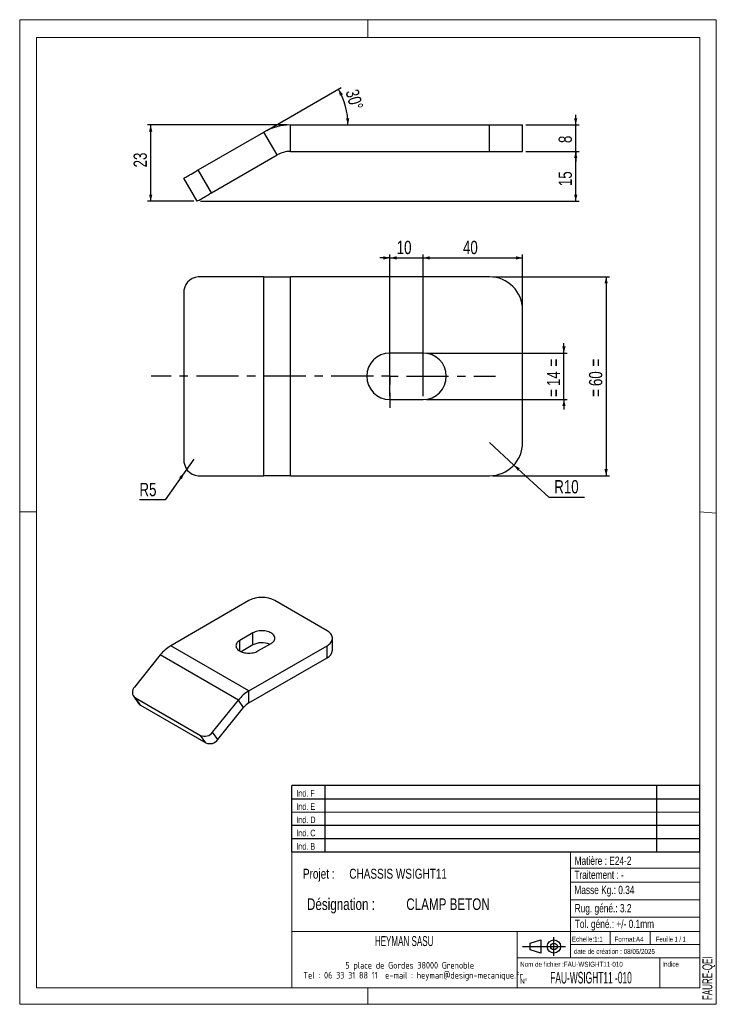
# Model space of a CAD drawing. Header units: millimetres. Extents: x 0 to 210, y 0 to 297.
import ezdxf

# ---------------------------------------------------------------- set-up
doc = ezdxf.new("R2010")
doc.units = ezdxf.units.MM
doc.linetypes.add('CENTERX2', pattern=[20.32, 12.7, -2.54, 2.54, -2.54])
for name, color, linetype in [('COTES', 1, 'Continuous'), ('NOTES', 6, 'Continuous'), ('TRAIT-MIXTES', 3, 'CENTERX2')]:
    doc.layers.add(name, color=color, linetype=linetype)
doc.layers.add('TRAIT-FORT', color=4, linetype='Continuous', lineweight=25)
doc.styles.add('SLDTEXTSTYLE0', font='TXT', dxfattribs={"width": 0.75})
doc.styles.add('SLDTEXTSTYLE1', font='TXT', dxfattribs={"width": 0.605})
doc.styles.add('SLDTEXTSTYLE2', font='TXT', dxfattribs={"width": 0.692308})
doc.styles.add('SLDTEXTSTYLE3', font='TXT', dxfattribs={"width": 0.54034})
doc.styles.add('SLDTEXTSTYLE4', font='ISOCP3', dxfattribs={"width": 0.96})
doc.dimstyles.new('SLDDIMSTYLE0', dxfattribs={"dimtxt": 4, "dimasz": 2, "dimexe": 0, "dimexo": 0.0625, "dimgap": 1, "dimtad": 1, "dimdec": 1, "dimrnd": 1e-09, "dimzin": 12, "dimdsep": 46, "dimtxsty": 'SLDTEXTSTYLE0', "dimsah": 1, "dimcen": 0.09, "dimadec": 0, "dimazin": 3, "dimtfac": 1, "dimtdec": 1, "dimtmove": 0, "dimatfit": 0, "dimfxl": 1, "dimfrac": 2, "dimtolj": 1, "dimtzin": 12, "dimarcsym": 0})
doc.dimstyles.new('SLDDIMSTYLE1', dxfattribs={"dimtxt": 4, "dimasz": 2, "dimexe": 0, "dimexo": 0.0625, "dimgap": 1, "dimtad": 1, "dimdec": 1, "dimrnd": 1e-09, "dimzin": 12, "dimdsep": 46, "dimtxsty": 'SLDTEXTSTYLE0', "dimsah": 1, "dimcen": 0.09, "dimadec": 0, "dimazin": 3, "dimtfac": 1, "dimtdec": 1, "dimtofl": 0, "dimtmove": 0, "dimatfit": 3, "dimfxl": 1, "dimfrac": 2, "dimtolj": 1, "dimtzin": 12, "dimarcsym": 0})
doc.dimstyles.new('SLDDIMSTYLE2', dxfattribs={"dimtxt": 4, "dimasz": 2, "dimexe": 0, "dimexo": 0.0625, "dimgap": 1, "dimtad": 1, "dimdec": 4, "dimzin": 12, "dimdsep": 46, "dimtxsty": 'SLDTEXTSTYLE0', "dimsah": 1, "dimcen": 0.09, "dimazin": 3, "dimtfac": 1, "dimtofl": 0, "dimtmove": 0, "dimatfit": 3, "dimfxl": 1, "dimfrac": 2, "dimtolj": 1, "dimtzin": 12, "dimarcsym": 0})
doc.dimstyles.new('SLDDIMSTYLE3', dxfattribs={"dimtxt": 4, "dimasz": 2, "dimexe": 0, "dimexo": 0.0625, "dimgap": 1, "dimtad": 0, "dimtih": 1, "dimtoh": 1, "dimdec": 1, "dimrnd": 1e-09, "dimzin": 12, "dimdsep": 46, "dimtxsty": 'SLDTEXTSTYLE0', "dimsah": 1, "dimcen": 0, "dimadec": 0, "dimazin": 3, "dimtfac": 1, "dimtdec": 1, "dimtofl": 0, "dimtmove": 0, "dimatfit": 3, "dimfxl": 1, "dimfrac": 2, "dimtolj": 1, "dimtzin": 12, "dimarcsym": 0})

# ---------------------------------------------------------------- blocks, each defined once
blk = doc.blocks.new('TAB MODIFS')
for p, q in [((123, 20), (0, 20)), ((0, 0), (0, 20)), ((10, 20), (10, 0)), ((110, 20), (110, 0)), ((123, 0), (123, 20)), ((0, 16), (123, 16)), ((0, 8), (123, 8)), ((0, 4), (123, 4)), ((0, 0), (123, 0))]:
    blk.add_line(p, q)
at = {"color": 7, "linetype": 'Continuous', "lineweight": 18}
blk.add_line((0, 12), (123, 12), dxfattribs=at)
at = {"color": 7}
for tag in ['AUTOATTR0', 'AUTOATTR1', 'AUTOATTR2', 'AUTOATTR3', 'AUTOATTR4', 'AUTOATTR5', 'AUTOATTR6', 'AUTOATTR7', 'AUTOATTR8', 'AUTOATTR9']:
    blk.add_attdef(tag, (0, 0), '', height=1, dxfattribs=at)
at = {"layer": 'NOTES', "color": 211, "char_height": 2, "attachment_point": 1, "style": 'SLDTEXTSTYLE0'}
for s, insert in [('Ind. F', (1.36, 18.66)), ('Ind. E', (1.36, 14.66)), ('Ind. D', (1.36, 10.66)), ('Ind. C', (1.36, 6.66)), ('Ind. B', (1.36, 2.66))]:
    blk.add_mtext(s, dxfattribs=dict(at, insert=insert))
blk = doc.blocks.new('Bloc2')
for p, q in [((2.32, 3.8), (5.55, 4.8)), ((2.32, 1.8), (2.32, 3.8)), ((5.55, 4.8), (5.55, 0.8)), ((9.48, 0), (9.48, 5.6)), ((0, 2.8), (12.98, 2.8)), ((5.55, 0.8), (2.32, 1.8))]:
    blk.add_line(p, q)
for radius in [2, 1]:
    blk.add_circle((9.48, 2.8), radius)
blk = doc.blocks.new('SW_NOTE_0')
at = {"layer": 'NOTES', "color": 0, "char_height": 3.5, "attachment_point": 1, "style": 'SLDTEXTSTYLE0'}
for s, insert in [('Désignation :', (0, 4.51)), ('CLAMP BETON', (29.93, 4.51))]:
    blk.add_mtext(s, dxfattribs=dict(at, insert=insert))
blk = doc.blocks.new('SW_NOTE_1')
at = {"layer": 'NOTES', "color": 0, "char_height": 3, "attachment_point": 1, "style": 'SLDTEXTSTYLE0'}
for s, insert in [('Projet :', (0, 3.87)), ('CHASSIS WSIGHT11', (13.98, 3.87))]:
    blk.add_mtext(s, dxfattribs=dict(at, insert=insert))
blk = doc.blocks.new('SW_NOTE_2')
at = {"layer": 'NOTES', "color": 0, "char_height": 2, "attachment_point": 2, "style": 'SLDTEXTSTYLE4'}
for s, insert in [('5 place de Gordes 38000 Grenoble', (20.94, 2.58)), ('Tel : 06 33 31 88 11  e-mail : heyman@design-mecanique.fr', (22, -0.42))]:
    blk.add_mtext(s, dxfattribs=dict(at, insert=insert))
blk = doc.blocks.new('_D')
at = {"layer": 'COTES', "color": 1, "transparency": 16777216}
for p, q in [((167.6, 265.26), (167.6, 268.26)), ((152.6, 265.26), (168.6, 265.26)), ((167.6, 257.26), (167.6, 265.26)), ((152.6, 257.26), (168.6, 257.26)), ((167.6, 257.26), (167.6, 254.26))]:
    blk.add_line(p, q, dxfattribs=at)
for points in [[(167.6, 265.26), (168.1, 267.26), (167.1, 267.26)], [(167.6, 257.26), (167.1, 255.26), (168.1, 255.26)]]:
    blk.add_solid(points, dxfattribs=at)
at = {"layer": 'COTES', "color": 1, "transparency": 16777216, "insert": (162.44, 259.78), "char_height": 4, "attachment_point": 1, "rotation": 90, "style": 'SLDTEXTSTYLE0'}
blk.add_mtext('8', dxfattribs=at)
blk = doc.blocks.new('_D_1')
at = {"layer": 'COTES', "color": 1, "transparency": 16777216}
for p, q in [((80.6, 265.26), (38.47, 265.26)), ((39.47, 242.26), (39.47, 265.26)), ((52.47, 242.26), (38.47, 242.26))]:
    blk.add_line(p, q, dxfattribs=at)
for points in [[(39.47, 265.26), (38.97, 263.26), (39.97, 263.26)], [(39.47, 242.26), (39.97, 244.26), (38.97, 244.26)]]:
    blk.add_solid(points, dxfattribs=at)
at = {"layer": 'COTES', "color": 1, "transparency": 16777216, "insert": (34.31, 252.45), "char_height": 4, "attachment_point": 1, "rotation": 90, "style": 'SLDTEXTSTYLE0'}
blk.add_mtext('23', dxfattribs=at)
blk = doc.blocks.new('_D_2')
at = {"layer": 'COTES', "color": 1, "transparency": 16777216}
blk.add_line((74.46, 263.62), (96.91, 276.58), dxfattribs=at)
blk.add_arc((77.31, 265.26), 21.64, 360, 30, dxfattribs=at)
for points in [[(96.05, 276.08), (96.52, 274.07), (97.41, 274.53)], [(98.95, 265.26), (99.35, 267.28), (98.35, 267.24)]]:
    blk.add_solid(points, dxfattribs=at)
at = {"layer": 'COTES', "color": 1, "transparency": 16777216, "insert": (102.02, 276.37), "char_height": 4, "attachment_point": 1, "rotation": 285.6699, "style": 'SLDTEXTSTYLE0'}
blk.add_mtext('30°', dxfattribs=at)
blk = doc.blocks.new('_D_3')
at = {"layer": 'COTES', "color": 1, "transparency": 16777216}
for p, q in [((152.6, 257.26), (168.6, 257.26)), ((167.6, 242.26), (167.6, 257.26)), ((54.47, 242.26), (168.6, 242.26))]:
    blk.add_line(p, q, dxfattribs=at)
for points in [[(167.6, 257.26), (167.1, 255.26), (168.1, 255.26)], [(167.6, 242.26), (168.1, 244.26), (167.1, 244.26)]]:
    blk.add_solid(points, dxfattribs=at)
at = {"layer": 'COTES', "color": 1, "transparency": 16777216, "insert": (162.44, 246.8), "char_height": 4, "attachment_point": 1, "rotation": 90, "style": 'SLDTEXTSTYLE0'}
blk.add_mtext('15', dxfattribs=at)
blk = doc.blocks.new('_D_4')
at = {"layer": 'COTES', "color": 1, "transparency": 16777216}
for p, q in [((164.05, 196.43), (164.05, 199.43)), ((122.6, 196.43), (165.05, 196.43)), ((164.05, 182.43), (164.05, 196.43)), ((122.6, 182.43), (165.05, 182.43)), ((164.05, 182.43), (164.05, 179.43))]:
    blk.add_line(p, q, dxfattribs=at)
for points in [[(164.05, 196.43), (164.55, 198.43), (163.55, 198.43)], [(164.05, 182.43), (163.55, 180.43), (164.55, 180.43)]]:
    blk.add_solid(points, dxfattribs=at)
at = {"layer": 'COTES', "color": 1, "transparency": 16777216, "char_height": 4, "attachment_point": 1, "rotation": 90, "style": 'SLDTEXTSTYLE0'}
for s, insert in [('=', (158.9, 192.39)), ('14', (158.9, 186.48)), ('=', (158.9, 183.24))]:
    blk.add_mtext(s, dxfattribs=dict(at, insert=insert))
blk = doc.blocks.new('_D_5')
at = {"layer": 'COTES', "color": 1, "transparency": 16777216}
for p, q in [((111.6, 183.43), (111.6, 226.14)), ((121.6, 183.43), (121.6, 226.14)), ((111.6, 225.14), (108.6, 225.14)), ((111.6, 225.14), (121.6, 225.14)), ((121.6, 225.14), (124.6, 225.14))]:
    blk.add_line(p, q, dxfattribs=at)
for points in [[(111.6, 225.14), (109.6, 225.64), (109.6, 224.64)], [(121.6, 225.14), (123.6, 224.64), (123.6, 225.64)]]:
    blk.add_solid(points, dxfattribs=at)
at = {"layer": 'COTES', "color": 1, "transparency": 16777216, "insert": (113.64, 230.3), "char_height": 4, "attachment_point": 1, "style": 'SLDTEXTSTYLE0'}
blk.add_mtext('10', dxfattribs=at)
blk = doc.blocks.new('_D_6')
at = {"layer": 'COTES', "color": 1, "transparency": 16777216}
for p, q in [((142.6, 219.43), (177.77, 219.43)), ((176.77, 219.43), (176.77, 159.43)), ((142.6, 159.43), (177.77, 159.43))]:
    blk.add_line(p, q, dxfattribs=at)
for points in [[(176.77, 219.43), (176.27, 217.43), (177.27, 217.43)], [(176.77, 159.43), (177.27, 161.43), (176.27, 161.43)]]:
    blk.add_solid(points, dxfattribs=at)
at = {"layer": 'COTES', "color": 1, "transparency": 16777216, "char_height": 4, "attachment_point": 1, "rotation": 90, "style": 'SLDTEXTSTYLE0'}
for s, insert in [('=', (171.61, 192.39)), ('60', (171.61, 186.48)), ('=', (171.61, 183.24))]:
    blk.add_mtext(s, dxfattribs=dict(at, insert=insert))
blk = doc.blocks.new('_D_7')
at = {"layer": 'COTES', "color": 1, "transparency": 16777216}
for p, q in [((141.6, 169.43), (148.96, 162.67)), ((148.96, 162.67), (159.54, 152.96)), ((159.54, 152.96), (170.28, 152.96))]:
    blk.add_line(p, q, dxfattribs=at)
blk.add_solid([(148.96, 162.67), (150.1, 160.95), (150.78, 161.69)], dxfattribs=at)
at = {"layer": 'COTES', "color": 1, "transparency": 16777216, "insert": (161.13, 158.12), "char_height": 4, "attachment_point": 1, "style": 'SLDTEXTSTYLE0'}
blk.add_mtext('R10', dxfattribs=at)
blk = doc.blocks.new('_D_8')
at = {"layer": 'COTES', "color": 1, "transparency": 16777216}
for p, q in [((52.46, 164.43), (49.6, 160.33)), ((49.6, 160.33), (43.87, 152.12)), ((43.87, 152.12), (36.08, 152.12))]:
    blk.add_line(p, q, dxfattribs=at)
blk.add_solid([(49.6, 160.33), (48.04, 158.98), (48.86, 158.41)], dxfattribs=at)
at = {"layer": 'COTES', "color": 1, "transparency": 16777216, "insert": (36.08, 157.27), "char_height": 4, "attachment_point": 1, "style": 'SLDTEXTSTYLE0'}
blk.add_mtext('R5', dxfattribs=at)
blk = doc.blocks.new('_D_9')
at = {"layer": 'COTES', "color": 1, "transparency": 16777216}
for p, q in [((111.6, 199.93), (111.6, 226.14)), ((151.6, 210.43), (151.6, 226.14)), ((111.6, 225.14), (151.6, 225.14))]:
    blk.add_line(p, q, dxfattribs=at)
for points in [[(111.6, 225.14), (113.6, 224.64), (113.6, 225.64)], [(151.6, 225.14), (149.6, 225.64), (149.6, 224.64)]]:
    blk.add_solid(points, dxfattribs=at)
at = {"layer": 'COTES', "color": 1, "transparency": 16777216, "insert": (133.61, 230.3), "char_height": 4, "attachment_point": 1, "style": 'SLDTEXTSTYLE0'}
blk.add_mtext('40', dxfattribs=at)
blk = doc.blocks.new('SW_CENTERMARKSYMBOL_0')
at = {"layer": 'TRAIT-MIXTES', "color": 0}
for p, q in [((0, 5), (0, 9.5)), ((0, 5), (0, 9.5)), ((-5, 0), (-72.02, 0)), ((-5, 0), (-9.5, 0)), ((0, 0), (-2.5, 0)), ((0, 0), (-2.5, 0)), ((0, 0), (0, 2.5)), ((0, 0), (0, 2.5)), ((0, 0), (0, -2.5)), ((0, 0), (2.5, 0)), ((0, 0), (0, -2.5)), ((0, 0), (2.5, 0)), ((5, 0), (9.5, 0)), ((5, 0), (31.85, 0)), ((0, -5), (0, -9.5)), ((0, -5), (0, -9.5))]:
    blk.add_line(p, q, dxfattribs=at)

msp = doc.modelspace()

# ---------------------------------------------------------------- linework, layer by layer
at = {"color": 7, "linetype": 'Continuous', "lineweight": 18}
for p, q in [((-0.01708, 297.00001), (209.98292, 297.00001)), ((-0.01708, 297.00001), (-0.01708, 0.00001)), ((104.98292, 297.00001), (104.98292, 291.62682)), ((209.98292, 297.00001), (209.98292, 0.00001)), ((5.00001, 291.62682), (205.00002, 291.62682)), ((5.00001, 291.62682), (5.00001, 148.50908)), ((205.00002, 291.62682), (204.99989, 5.00007)), ((-0.01708, 148.50908), (5.00001, 148.50908)), ((5.00001, 148.50908), (5.00001, 5.00007)), ((204.99996, 148.51843), (209.98292, 148.1054)), ((5.00001, 67.69225), (5.00001, 5.00007)), ((81.99989, 46.00007), (81.99989, 5.00007)), ((204.99989, 46.00007), (81.99989, 46.00007)), ((165.99989, 46.00007), (165.99989, 14.00007)), ((204.99989, 46.00007), (204.99989, 5.00007)), ((165.99989, 41.1141), (204.99989, 41.1141)), ((165.99989, 36.79806), (204.99989, 36.79806)), ((165.99989, 31.55305), (204.9999, 31.55305)), ((165.99989, 26.26487), (204.99989, 26.26487)), ((81.99989, 22.00007), (204.99989, 22.00007)), ((149.99989, 22.00007), (149.99989, 5.00007)), ((177.99989, 22.00007), (177.99989, 18.00007)), ((189.99989, 22.00007), (189.99989, 18.00007)), ((165.99989, 18.00007), (204.99989, 18.00007)), ((149.99989, 14.00007), (204.99989, 14.00007)), ((192.99989, 14.00007), (192.99989, 5.00007)), ((5.00001, 5.00007), (204.99989, 5.00007)), ((81.99989, 5.00007), (204.99989, 5.00007)), ((104.98292, 0.00001), (104.98292, 5.00007)), ((-0.01708, 0.00001), (209.98292, 0.00001))]:
    msp.add_line(p, q, dxfattribs=at)
at = {"layer": 'TRAIT-FORT', "color": 4, "linetype": 'Continuous', "lineweight": 25}
for p, q in [((81.59553, 257.26051), (81.59553, 265.26051)), ((81.59553, 265.26051), (141.59553, 265.26051)), ((141.59553, 257.26051), (141.59553, 265.26051)), ((141.59553, 265.26051), (151.59553, 265.26051)), ((151.59553, 257.26051), (151.59553, 265.26051)), ((53.8013, 251.68871), (73.59552, 263.11692)), ((77.59553, 256.18871), (73.59552, 263.11692)), ((57.8013, 244.76051), (77.59553, 256.18871)), ((81.59553, 257.26051), (141.59553, 257.26051)), ((141.59553, 257.26051), (151.59553, 257.26051)), ((57.8013, 244.76051), (53.8013, 251.68871)), ((53.47117, 242.26051), (49.47117, 249.18871)), ((73.59552, 219.43335), (53.8013, 219.43335)), ((73.59552, 159.43335), (73.59552, 219.43335)), ((73.59552, 219.43335), (81.59553, 219.43335)), ((141.59553, 219.43335), (81.59553, 219.43335)), ((81.59553, 159.43335), (81.59553, 219.43335)), ((49.47117, 214.43335), (49.47117, 164.43335)), ((151.59553, 169.43335), (151.59553, 209.43335)), ((121.59553, 196.43335), (111.59553, 196.43335)), ((111.59553, 182.43335), (121.59553, 182.43335)), ((53.8013, 159.43335), (73.59552, 159.43335)), ((81.59553, 159.43335), (73.59552, 159.43335)), ((81.59553, 159.43335), (141.59553, 159.43335)), ((69.06815, 121.76638), (45.49792, 108.15957)), ((92.63837, 112.69517), (76.92489, 121.76638)), ((70.24666, 112.01483), (66.31829, 109.74703)), ((70.24666, 108.38576), (70.24666, 112.01483)), ((94.26556, 106.7983), (94.26556, 110.42737)), ((69.06815, 94.55277), (45.49792, 108.15957)), ((66.31829, 106.57211), (66.31829, 109.74703)), ((70.24666, 108.38576), (66.73992, 106.36136)), ((69.06815, 94.55277), (92.63837, 108.15957)), ((71.81801, 106.57211), (75.74638, 108.83991)), ((92.63837, 104.5305), (92.63837, 108.15957)), ((42.35523, 105.37293), (34.57932, 95.69977)), ((65.92545, 91.76613), (42.35523, 105.37293)), ((69.06815, 90.9237), (92.63837, 104.5305)), ((34.27089, 92.96861), (35.84223, 90.73286)), ((34.84247, 92.4498), (54.48432, 81.1108)), ((36.41382, 90.21405), (34.84247, 92.4498)), ((69.06815, 90.9237), (69.06815, 94.55277)), ((36.41382, 90.21405), (56.05567, 78.87505)), ((58.14954, 82.09297), (65.92545, 91.76613)), ((59.72089, 79.85722), (67.4968, 89.53038)), ((67.4968, 89.53038), (65.92545, 91.76613)), ((56.05567, 78.87505), (54.48432, 81.1108)), ((59.72089, 79.85722), (58.14954, 82.09297))]:
    msp.add_line(p, q, dxfattribs=at)
at = {"layer": 'TRAIT-FORT', "color": 4, "linetype": 'Continuous', "lineweight": 25, "flags": 128}
for points in [[(49.47117, 249.18871), (49.50822, 249.2101), (49.61872, 249.2739), (49.80078, 249.37901), (50.0513, 249.52365), (50.36597, 249.70533), (50.73943, 249.92095), (51.16528, 250.16681), (51.63623, 250.43871), (52.14423, 250.732), (52.68058, 251.04167), (53.2361, 251.3624), (53.8013, 251.68871)], [(53.47117, 242.26051), (53.50821, 242.2819), (53.61872, 242.3457), (53.80078, 242.45081), (54.0513, 242.59545), (54.36598, 242.77713), (54.73944, 242.99274), (55.16528, 243.23861), (55.63624, 243.51051), (56.14423, 243.8038), (56.68058, 244.11346), (57.2361, 244.43419), (57.8013, 244.76051)], [(75.74638, 108.83991), (76.03698, 109.02763), (76.28934, 109.23296), (76.50029, 109.4533), (76.66718, 109.6859), (76.78791, 109.92781), (76.86096, 110.17601), (76.88541, 110.42737), (76.86096, 110.67874), (76.78791, 110.92694), (76.66718, 111.16885), (76.50029, 111.40145), (76.28934, 111.62179), (76.03698, 111.82711), (75.74638, 112.01483), (75.4212, 112.18259), (75.06553, 112.32828), (74.68385, 112.45006), (74.28094, 112.5464), (73.86188, 112.61609), (73.43194, 112.65827), (72.99652, 112.67238), (72.5611, 112.65827), (72.13116, 112.6161), (71.7121, 112.5464), (71.30919, 112.45006), (70.92751, 112.32828), (70.57184, 112.18259), (70.24666, 112.01483)], [(92.63837, 108.15957), (92.98408, 108.37849), (93.29332, 108.61489), (93.56346, 108.86676), (93.79219, 109.13194), (93.97756, 109.40817), (94.11799, 109.69309), (94.21228, 109.98429), (94.25963, 110.27926), (94.25963, 110.57549), (94.21228, 110.87046), (94.11799, 111.16165), (93.97756, 111.44658), (93.79219, 111.72281), (93.56346, 111.98799), (93.29332, 112.23985), (92.98408, 112.47625), (92.63837, 112.69517)], [(66.31829, 109.74703), (66.02769, 109.55931), (65.77533, 109.35399), (65.56438, 109.13365), (65.39749, 108.90105), (65.27676, 108.65914), (65.20371, 108.41094), (65.17926, 108.15957), (65.20371, 107.90821), (65.27676, 107.66001), (65.39749, 107.41809), (65.56438, 107.1855), (65.77533, 106.96516), (66.02769, 106.75983), (66.31829, 106.57211), (66.64347, 106.40436), (66.99914, 106.25867), (67.38082, 106.13689), (67.78373, 106.04055), (68.20279, 105.97085), (68.63273, 105.92868), (69.06815, 105.91457), (69.50357, 105.92868), (69.93351, 105.97085), (70.35257, 106.04055), (70.75547, 106.13689), (71.13716, 106.25867), (71.49283, 106.40436), (71.81801, 106.57211)]]:
    msp.add_lwpolyline(points, dxfattribs=at)
at = {"layer": 'TRAIT-FORT', "color": 4, "linetype": 'Continuous', "lineweight": 25}
for centre, radius, start, end in [((81.59553, 249.26051), 16, 90, 120), ((81.59553, 249.26051), 8, 90, 120), ((54.16214, 214.74585), 4.70137, 94.4019684, 183.811212), ((141.59553, 209.43335), 10, 0, 90), ((111.59553, 189.43335), 7, 90, 270), ((121.59553, 189.43335), 7, 270, 90), ((141.59553, 169.43335), 10, 270, 0), ((54.16214, 164.12085), 4.70137, 176.188788, 265.5980316), ((72.99652, 114.20522), 8.52075, 62.5460388, 117.4539612), ((51.47539, 98.25292), 11.5703, 121.1059023, 142.0212586), ((73.0135, 103.00249), 6.05268, 67.5512576, 117.2017752), ((91.5242, 107.04761), 2.75267, 293.8761252, 354.8037114), ((36.04431, 94.18275), 2.10892, 134.0003698, 235.2579062), ((75.04561, 84.64612), 11.5703, 121.1059023, 142.0212586), ((37.29635, 91.76062), 1.78065, 215.2524535, 240.289286), ((72.05688, 85.97038), 5.78515, 121.1058959, 142.021265), ((55.70991, 83.86714), 3.01653, 246.0279758, 323.9743046), ((57.28126, 81.63139), 3.01653, 246.0279816, 323.9742988)]:
    msp.add_arc(centre, radius, start, end, dxfattribs=at)

# ---------------------------------------------------------------- block references
for name, p in [('TAB MODIFS', (81.99345, 45.98993)), ('Bloc2', (151.5598, 14.63436))]:
    msp.add_blockref(name, p)
at = {"layer": 'NOTES', "color": 211}
for name, p in [('SW_NOTE_1', (85.36713, 37.00908)), ('SW_NOTE_0', (86.5923, 27.44498)), ('SW_NOTE_2', (96.62542, 10.19141))]:
    msp.add_blockref(name, p, dxfattribs=at)
at = {"layer": 'TRAIT-MIXTES', "color": 3}
msp.add_blockref('SW_CENTERMARKSYMBOL_0', (111.59553, 189.43335), dxfattribs=at)

# ---------------------------------------------------------------- texts
at = {"layer": 'NOTES', "color": 211}
for s, insert, char_height, attachment_point, style in [('Matière : E24-2', (167.26638, 44.55517), 2.5, 1, 'SLDTEXTSTYLE0'), ('Traitement : -', (167.1954, 40.31783), 2.5, 1, 'SLDTEXTSTYLE0'), ('Masse Kg.: 0.34', (167.1954, 35.75001), 2.5, 1, 'SLDTEXTSTYLE0'), ('Rug. géné.: 3.2', (167.28463, 30.23562), 2.5, 1, 'SLDTEXTSTYLE0'), ('Tol. géné.: +/- 0.1mm', (167.32348, 25.4994), 2.5, 1, 'SLDTEXTSTYLE0'), ('HEYMAN SASU', (115.8788, 20.57008), 3, 2, 'SLDTEXTSTYLE1'), ('Echelle:1:1', (166.45335, 20.40482), 1.5, 1, 'SLDTEXTSTYLE0'), ('Format:A4', (179.28917, 20.38022), 1.5, 1, 'SLDTEXTSTYLE0'), ('Feuille 1 / 1', (191.80627, 20.38405), 1.5, 1, 'SLDTEXTSTYLE2'), ('date de création : 08/05/2025', (167.00885, 16.69482), 1.5, 1, 'SLDTEXTSTYLE0'), ('Nom de fichier :FAU-WSIGHT11-010', (150.85229, 12.81543), 1.5, 1, 'SLDTEXTSTYLE0'), ('Indice', (193.69258, 12.86023), 1.5, 1, 'SLDTEXTSTYLE0'), ('FAU-WSIGHT11 -010', (159.92702, 9.78767), 3.5, 1, 'SLDTEXTSTYLE3'), ('N°', (150.87802, 7.76509), 1.5, 1, 'SLDTEXTSTYLE0')]:
    msp.add_mtext(s, dxfattribs=dict(at, insert=insert, char_height=char_height, attachment_point=attachment_point, style=style))
at = {"layer": 'NOTES', "color": 211, "insert": (205.79594, 1.25642), "char_height": 3, "attachment_point": 1, "rotation": 90, "style": 'SLDTEXTSTYLE1'}
msp.add_mtext('FAURE-QEI', dxfattribs=at)

# ---------------------------------------------------------------- dimensions: what is measured, and where the dimension line sits
at = {"layer": 'COTES', "color": 1}
dim = msp.add_angular_dim_2l(base=(98.20871, 270.86075), line1=((73.59553, 263.11692), (49.47117, 249.18871)), line2=((81.59553, 265.26051), (151.59553, 265.26051)), dimstyle='SLDDIMSTYLE2', dxfattribs=at)
dim.commit()
dim.dimension.update_dxf_attribs({"geometry": '_D_2', "text_midpoint": (98.14181, 271.10473), "dimtype": 162})
for base, p1, p2, angle, dimstyle, picture, middle in [((167.59553, 265.26051), (151.59553, 257.26051), (151.59553, 265.26051), 90, 'SLDDIMSTYLE0', '_D', (167.59553, 261.26051)), ((39.47117, 265.26051), (53.47117, 242.26051), (81.59553, 265.26051), 90, 'SLDDIMSTYLE1', '_D_1', (39.47117, 255.40071)), ((167.59553, 257.26051), (53.47117, 242.26051), (151.59553, 257.26051), 90, 'SLDDIMSTYLE1', '_D_3', (167.59553, 249.76051)), ((151.59553, 225.14327), (111.59553, 198.93335), (151.59553, 209.43335), 0, 'SLDDIMSTYLE1', '_D_9', (136.57035, 225.14327))]:
    dim = msp.add_linear_dim(base=base, p1=p1, p2=p2, angle=angle, dimstyle=dimstyle, dxfattribs=at)
    dim.commit()
    dim.dimension.update_dxf_attribs({"geometry": picture, "text_midpoint": middle, "dimtype": 160})
dim = msp.add_linear_dim(base=(121.59553, 225.14327), p1=(111.59553, 182.43335), p2=(121.59553, 182.43335), dimstyle='SLDDIMSTYLE0', dxfattribs=at)
dim.commit()
dim.dimension.update_dxf_attribs({"geometry": '_D_5', "text_midpoint": (116.59553, 225.14327), "dimtype": 160})
for base, p1, p2, dimstyle, picture, middle in [((173.59553, 159.43335), (141.59553, 219.43335), (141.59553, 159.43335), 'SLDDIMSTYLE1', '_D_6', (173.59553, 189.43335)), ((160.87633, 196.43335), (121.59553, 182.43335), (121.59553, 196.43335), 'SLDDIMSTYLE0', '_D_4', (160.87633, 189.43335))]:
    dim = msp.add_linear_dim(base=base, p1=p1, p2=p2, angle=90, text='=<>=', dimstyle=dimstyle, dxfattribs=at)
    dim.commit()
    dim.dimension.update_dxf_attribs({"geometry": picture, "text_midpoint": middle, "dimtype": 160})
for center, mpoint, picture, middle in [((141.59553, 169.43335), (148.96341, 162.67212), '_D_7', (165.70582, 156.13833)), ((52.45593, 164.43335), (49.59598, 160.33205), '_D_8', (39.18213, 155.29121))]:
    dim = msp.add_radius_dim(center=center, mpoint=mpoint, dimstyle='SLDDIMSTYLE3', dxfattribs=at)
    dim.commit()
    dim.dimension.update_dxf_attribs({"geometry": picture, "text_midpoint": middle, "dimtype": 164})

doc.saveas('drawing.dxf')
